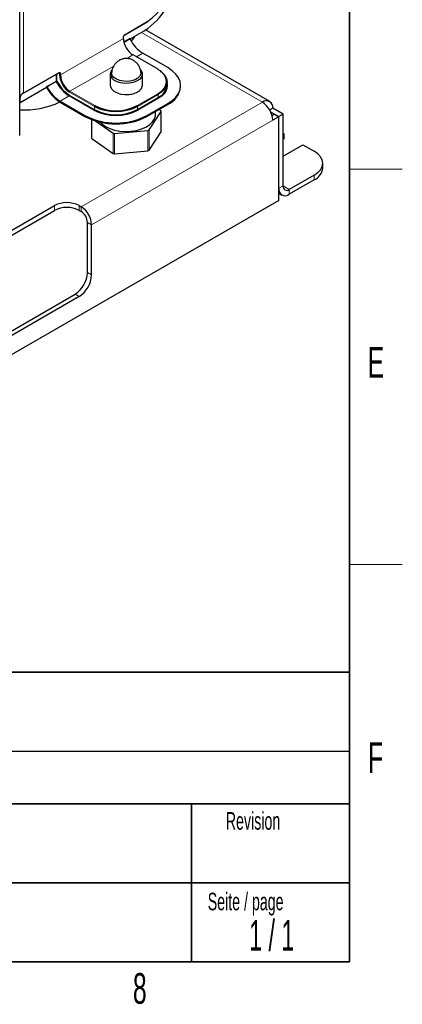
# Model space of a CAD drawing. Header units: millimetres. Extents: x 5 to 418, y 2 to 292.
# Tile 9 of 13: x 370 to 414, y 7 to 119. Entities that reach past the tile are written whole.
import ezdxf

# ---------------------------------------------------------------- set-up
doc = ezdxf.new("R2010")
doc.units = ezdxf.units.MM
doc.layers.add('SLD-0', color=7, linetype='Continuous')
doc.styles.add('SLDTEXTSTYLE0', font='TXT', dxfattribs={"width": 0.605})
doc.styles.add('SLDTEXTSTYLE1', font='TXT', dxfattribs={"width": 0.563})

msp = doc.modelspace()

# ---------------------------------------------------------------- linework, layer by layer
at = {"color": 7, "linetype": 'Continuous', "lineweight": 18}
for p, q in [((370.8747, 110.9215), (370.8747, 157.0288)), ((382.4241, 117.5888), (385.0169, 119.0856)), ((384.2854, 117.8195), (398.063, 109.8658)), ((382.2356, 117.1261), (375.0702, 112.9897)), ((382.2356, 117.1261), (382.2356, 117.2622)), ((382.2926, 116.738), (383.0134, 117.1541)), ((382.9942, 117.07), (382.3092, 116.6746)), ((383.0134, 117.1541), (383.0134, 117.0851)), ((382.5723, 114.8167), (383.3198, 115.2482)), ((386.1482, 113.6154), (383.3198, 115.2482)), ((384.4512, 115.4386), (383.7401, 115.0281)), ((370.8747, 110.9215), (374.8817, 113.2346)), ((376.1544, 111.1117), (381.1382, 113.9888)), ((386.4215, 113.4372), (386.1482, 113.6154)), ((373.491, 111.657), (374.5752, 112.2829)), ((374.5923, 112.2198), (373.5444, 111.6148)), ((374.5752, 112.2829), (374.5752, 113.0352)), ((374.6695, 113.0896), (374.6695, 112.2829)), ((374.9759, 113.1257), (374.854, 113.1961)), ((374.9759, 112.9897), (374.9759, 113.1257)), ((375.0702, 113.1257), (375.0702, 112.9897)), ((373.491, 111.588), (373.491, 111.657)), ((373.5853, 111.5336), (373.491, 111.588)), ((373.5853, 111.5643), (373.5853, 111.5336)), ((378.9357, 109.3972), (376.1073, 111.0301)), ((376.1544, 111.1117), (378.9829, 109.4789)), ((370.474, 110.5162), (370.474, 109.8463)), ((376.0602, 110.5946), (375.0231, 109.9959)), ((378.8886, 108.9618), (376.0602, 110.5946)), ((376.1073, 110.6762), (378.9357, 109.0434)), ((377.439, 97.9599), (398.063, 109.8658)), ((383.7912, 109.4789), (386.1482, 110.8396)), ((386.1954, 110.7579), (383.8383, 109.3972)), ((383.8383, 109.0434), (386.1954, 110.4041)), ((386.2425, 110.3224), (383.8855, 108.9618)), ((386.1954, 110.4041), (386.1954, 110.7579)), ((386.6004, 110.5641), (386.2425, 110.3224)), ((378.9357, 109.0434), (378.9357, 109.3972)), ((383.8383, 109.3972), (383.8383, 109.0434)), ((386.5202, 106.4816), (386.5202, 108.7951)), ((387.2796, 109.6149), (387.2796, 109.7237)), ((377.8515, 108.2542), (377.8515, 108.3631)), ((399.2415, 107.8246), (378.6175, 95.9186)), ((378.6377, 107.8843), (378.6377, 105.7394)), ((384.9226, 108.2542), (384.9226, 108.3631)), ((385.0284, 104.3427), (385.0284, 106.6562)), ((385.1574, 106.7171), (385.1574, 104.4036)), ((381.0737, 104.019), (381.0737, 106.3326)), ((381.2296, 106.2985), (381.2296, 103.985)), ((403.9555, 101.0196), (403.9555, 101.564)), ((399.925, 100.081), (399.9486, 100.0674)), ((399.9486, 100.0674), (400.42, 100.3395)), ((400.42, 100.3394), (401.1271, 99.9312)), ((401.1271, 99.9312), (401.1271, 99.3868)), ((374.3749, 98.0959), (374.3749, 97.5516)), ((377.2033, 97.5516), (377.2033, 98.0959)), ((377.439, 97.9599), (377.439, 97.4155)), ((378.1461, 96.1908), (378.6175, 95.9186)), ((378.6175, 90.2028), (378.1461, 90.475)), ((376.7319, 88.0255), (377.2033, 87.7533))]:
    msp.add_line(p, q, dxfattribs=at)
at = {"color": 7, "linetype": 'Continuous', "lineweight": 25}
for p, q in [((370.4256, 106.0795), (370.4256, 152.1869)), ((382.4103, 117.5583), (385.003, 119.055)), ((383.0134, 117.0851), (384.6162, 118.0104)), ((398.8962, 109.9483), (384.7701, 118.1032)), ((382.2551, 117.1533), (382.2551, 117.2894)), ((386.1816, 113.6187), (383.3531, 115.2515)), ((387.2796, 113.8058), (384.4512, 115.4386)), ((386.1954, 113.5881), (386.2372, 113.5636)), ((370.8609, 110.891), (374.8678, 113.2041)), ((380.7322, 113.0645), (380.7322, 111.7989)), ((384.3989, 111.7989), (384.3989, 113.0645)), ((387.2107, 111.8192), (387.2107, 112.173)), ((370.474, 109.8463), (373.491, 111.588)), ((388.7441, 111.6559), (388.7441, 111.7648)), ((370.4256, 109.8174), (370.474, 109.8463)), ((375.0231, 109.9959), (377.8515, 108.3631)), ((375.0231, 109.887), (377.8515, 108.2542)), ((383.0463, 110.7776), (383.0761, 110.7751)), ((383.0761, 110.7751), (383.0761, 110.7824)), ((383.1783, 110.7988), (383.1832, 110.8024)), ((383.1783, 110.8014), (383.1783, 110.7988)), ((384.9226, 108.3631), (387.2796, 109.7237)), ((384.9226, 108.2542), (387.2796, 109.6149)), ((385.1574, 106.7171), (386.5202, 108.7951)), ((385.8989, 108.4715), (385.8989, 108.8178)), ((386.4934, 108.8901), (386.2823, 109.0392)), ((386.531, 106.5157), (386.531, 108.8292)), ((399.2415, 109.1853), (398.8964, 108.986)), ((399.0059, 108.777), (399.9486, 108.2328)), ((400.42, 108.5049), (399.2415, 109.1853)), ((378.6001, 107.8987), (378.6001, 105.8003)), ((379.0951, 107.7299), (381.0737, 106.3326)), ((399.4536, 108.4913), (399.1712, 108.3282)), ((399.925, 108.2192), (399.2415, 107.8246)), ((399.4536, 108.4913), (399.925, 108.2192)), ((399.925, 98.6929), (399.925, 108.2192)), ((400.42, 108.5049), (399.9486, 108.2328)), ((399.9486, 100.0674), (399.9486, 108.2328)), ((400.42, 100.3395), (400.42, 108.5049)), ((381.2296, 106.2985), (385.0284, 106.6562)), ((385.1574, 104.4036), (386.5202, 106.4816)), ((378.6377, 105.7394), (381.0737, 104.019)), ((400.42, 106.3264), (400.5378, 106.2583)), ((400.5378, 106.2583), (400.42, 106.1903)), ((400.5378, 105.714), (400.42, 105.6459)), ((400.5378, 105.714), (400.5378, 106.2583)), ((381.2296, 103.985), (385.0284, 104.3427)), ((400.42, 103.7411), (402.6592, 105.0337)), ((402.6592, 105.0337), (403.9555, 104.2853)), ((404.9318, 102.3803), (404.9318, 102.9247)), ((403.9555, 101.564), (401.1271, 99.9312)), ((403.9555, 101.0196), (401.1271, 99.3868)), ((399.925, 98.6929), (327.8473, 57.0833)), ((399.925, 99.5172), (400.2938, 99.3043)), ((347.7405, 82.7202), (374.3749, 98.0959)), ((347.7405, 82.1759), (374.3749, 97.5516)), ((377.2033, 98.0959), (377.439, 97.9599)), ((377.2033, 97.5516), (377.439, 97.4155)), ((378.1461, 90.475), (378.1461, 96.1908)), ((378.6175, 90.2028), (378.6175, 95.9186)), ((350.0976, 72.6498), (376.7319, 88.0255)), ((377.2033, 87.7533), (350.569, 72.3777))]:
    msp.add_line(p, q, dxfattribs=at)
at = {"color": 7, "linetype": 'Continuous', "lineweight": 25, "flags": 128}
for points in [[(383.5227, 117.3792), (383.2633, 117.0168), (383.1192, 116.8207)], [(384.2306, 113.2427), (384.2223, 113.0956), (384.1117, 112.8414), (383.8865, 112.6139), (383.5633, 112.43), (383.1662, 112.3031), (382.7245, 112.2429), (382.2709, 112.2536), (381.8393, 112.3346), (381.4615, 112.4799), (381.1656, 112.6785), (380.9735, 112.9159), (380.8995, 113.1745), (380.9004, 113.2422)], [(384.1926, 113.5523), (384.2266, 113.5124), (384.3708, 113.249), (384.392, 112.973), (384.2887, 112.7032), (384.068, 112.458), (383.7449, 112.2542), (383.3414, 112.1056), (382.885, 112.0224), (382.4069, 112.0101), (381.9396, 112.0698), (381.5149, 112.1972), (381.1619, 112.3837), (380.9045, 112.6166)], [(386.1482, 110.8396), (386.5711, 111.137), (386.8853, 111.4763), (387.0787, 111.8446), (387.1441, 112.2275), (387.0787, 112.6104), (386.8853, 112.9786), (386.5711, 113.3179), (386.4215, 113.4372)], [(386.4694, 113.4099), (386.6265, 113.2849), (386.9468, 112.9389), (387.1441, 112.5635), (387.2107, 112.173), (387.1441, 111.7826), (386.9468, 111.4072), (386.6265, 111.0612), (386.1954, 110.7579)], [(387.2796, 109.7237), (387.7891, 110.0682), (388.1991, 110.4543), (388.4993, 110.8728), (388.6825, 111.3132), (388.7441, 111.7648), (388.6825, 112.2163), (388.4993, 112.6567), (388.1991, 113.0752), (387.7891, 113.4614), (387.2796, 113.8058)], [(380.7322, 111.7989), (380.7603, 111.6145), (380.9045, 111.351)], [(380.9045, 111.351), (381.1619, 111.1181), (381.5149, 110.9316), (381.9396, 110.8041), (382.4069, 110.7445), (382.885, 110.7567), (383.3414, 110.84), (383.7449, 110.9886), (384.068, 111.1924), (384.2887, 111.4375), (384.392, 111.7073), (384.3989, 111.7989)], [(379.5928, 107.601), (379.7959, 107.4008), (380.197, 107.1175), (380.6837, 106.8832), (381.2384, 106.7063), (381.841, 106.5932), (382.4699, 106.548), (383.1022, 106.5723)], [(383.1022, 106.5723), (383.7151, 106.6652), (384.2864, 106.8235), (384.7956, 107.0413), (385.2242, 107.3108), (385.5567, 107.6222), (385.781, 107.9643), (385.8892, 108.3248), (385.8989, 108.4715)], [(403.9555, 101.564), (404.3701, 101.8556), (404.6781, 102.1883), (404.8678, 102.5493), (404.9318, 102.9247), (404.8678, 103.3001), (404.6781, 103.6611), (404.3701, 103.9937), (403.9555, 104.2853)]]:
    msp.add_lwpolyline(points, dxfattribs=at)
at = {"color": 7, "linetype": 'Continuous', "lineweight": 25}
for centre, radius, start, end in [((380.5304, 124.4518), 7.6279, 302.386856, 357.613144), ((382.2013, 123.4872), 5.2251, 302.605478, 357.394522), ((384.5896, 117.2332), 2.3564, 182.605478, 237.394522), ((386.5834, 118.8364), 4.0114, 207.131532, 237.890454), ((381.4231, 113.066), 0.6863, 135.271367, 220.907199), ((386.1678, 113.5881), 0.0335, 65.692881, 125.617577), ((378.2104, 114.012), 4.0376, 206.352295, 237.822601), ((378.2051, 114.0104), 3.9393, 206.352295, 237.822601), ((377.4323, 113.1014), 2.4589, 182.605478, 237.394522), ((377.4242, 113.0968), 2.3564, 182.605478, 237.394522), ((385.752, 111.803), 1.5016, 304.405568, 13.728819), ((377.2783, 113.4713), 4.2347, 206.336795, 237.821267), ((377.1553, 113.3937), 4.0114, 207.131532, 237.890454), ((385.4758, 111.9922), 1.7435, 294.374658, 354.305201), ((386.263, 111.8902), 2.4921, 294.074307, 354.605552), ((371.193, 110.219), 0.7712, 114.374658, 174.305201), ((370.9802, 118.4627), 9.4677, 266.641649, 295.185633), ((370.842, 110.9179), 0.0329, 305.013333, 6.298848), ((382.6174, 112.987), 2.2589, 281.715215, 284.376996), ((398.523, 109.3018), 0.7278, 350.785963, 129.203285), ((396.6828, 107.7081), 2.5613, 2.605478, 57.394522), ((381.387, 113.7837), 5.4308, 242.609672, 297.390328), ((381.387, 114.1282), 5.3283, 242.609672, 297.390328), ((381.387, 113.7744), 5.3283, 242.609672, 297.390328), ((381.387, 114.1189), 5.2259, 242.609672, 297.390328), ((386.4627, 108.8301), 0.0674, 328.697367, 62.85799), ((381.387, 115.1233), 7.629, 242.39104, 297.60896), ((381.387, 115.0145), 7.629, 242.39104, 297.60896), ((385.0252, 106.8302), 0.174, 271.057778, 319.467554), ((386.4694, 106.5164), 0.0616, 325.557568, 359.273151), ((378.6763, 105.8053), 0.0764, 183.768137, 239.656906), ((381.2001, 106.5373), 0.2406, 238.310718, 277.032735), ((385.0252, 104.5166), 0.174, 271.057778, 319.467554), ((381.2001, 104.2238), 0.2406, 238.310718, 277.032735), ((403.2636, 102.5467), 1.6765, 294.374658, 354.305201), ((400.667, 99.9508), 0.7278, 170.785963, 309.203285), ((400.8511, 100.2696), 0.4367, 170.785963, 309.203285), ((375.7891, 95.3665), 3.074, 62.609672, 117.390328), ((375.7891, 94.8221), 3.074, 62.609672, 117.390328), ((376.0588, 95.8022), 2.5613, 2.605478, 57.394522), ((376.6109, 96.1209), 1.5368, 2.605478, 57.394522), ((375.0757, 90.6147), 3.0736, 302.605478, 357.394522), ((375.5471, 90.3426), 3.0736, 302.605478, 357.394522)]:
    msp.add_arc(centre, radius, start, end, dxfattribs=at)
at = {"color": 7, "linetype": 'Continuous', "lineweight": 18}
for centre, radius, start, end in [((384.9842, 119.082), 0.0329, 305.013333, 6.298847), ((382.645, 117.2436), 0.4098, 122.605478, 177.394522), ((382.2217, 117.2928), 0.0336, 294.391692, 354.110006), ((382.2217, 117.1567), 0.0335, 294.374658, 354.305201), ((382.3907, 117.5855), 0.0336, 306.091309, 5.586025), ((383.3393, 115.2209), 0.0335, 65.692881, 125.617577), ((374.849, 113.231), 0.0329, 305.013333, 6.298848), ((374.9553, 113.1444), 0.1165, 350.785963, 129.203285), ((374.8755, 113.1355), 0.1009, 354.432223, 53.700611), ((374.6224, 112.1919), 0.1025, 62.609672, 117.390328), ((374.7159, 112.2871), 0.1407, 181.720115, 208.600325), ((375.0235, 111.4732), 0.8621, 113.82711, 120.007564), ((374.7164, 112.2843), 0.0469, 181.720115, 208.600325), ((375.0231, 113.2167), 0.1025, 242.609672, 297.390328), ((375.0231, 113.0806), 0.1025, 242.609672, 297.390328), ((376.2097, 111.0254), 0.1025, 122.605478, 177.394522), ((376.005, 110.6809), 0.1025, 302.605478, 357.394522), ((386.093, 110.7533), 0.1025, 2.605478, 57.394522), ((386.2977, 110.4088), 0.1025, 182.605478, 237.394522), ((378.8334, 109.0481), 0.1025, 302.605478, 357.394522), ((379.0381, 109.3926), 0.1025, 122.605478, 177.394522), ((383.736, 109.3926), 0.1025, 2.605478, 57.394522), ((383.9407, 109.0481), 0.1025, 182.605478, 237.394522)]:
    msp.add_arc(centre, radius, start, end, dxfattribs=at)
at = {"color": 7, "linetype": 'Continuous', "lineweight": 25}
for centre, start_param, end_param in [((383.0605, 117.0035), 6.28314468, 6.59945558), ((373.5382, 111.5063), 4.71234835, 6.28314468)]:
    msp.add_ellipse(centre, major_axis=(-0.0471, 0.0816), ratio=0.57733463, start_param=start_param, end_param=end_param, dxfattribs=at)
for points, knots in [([(382.2551, 117.2894), (382.2565, 117.3077), (382.2593, 117.3452), (382.2838, 117.4134), (382.3225, 117.4789), (382.3686, 117.5305), (382.3977, 117.5499), (382.4103, 117.5583)], [0, 0, 0, 0, 0.19689749, 0.40353961, 0.6184473, 0.83486824, 1, 1, 1, 1]), ([(383.0134, 117.1541), (383.0132, 117.1538), (383.0064, 117.1401), (382.9955, 117.1123), (382.9946, 117.0838), (382.9942, 117.07)], [0, 0, 0, 0, 0.01320127, 0.5242772, 1, 1, 1, 1]), ([(383.0134, 117.0071), (383.0065, 117.0222), (382.9972, 117.0427), (382.9948, 117.0644), (382.9942, 117.07)], [0, 0, 0, 0, 0.741237, 1, 1, 1, 1]), ([(382.5655, 114.8503), (382.4305, 114.8405), (382.2345, 114.8263), (381.9486, 114.7304), (381.6945, 114.6031), (381.4173, 114.3851), (381.1705, 114.0902), (380.9938, 113.7265), (380.9039, 113.4321), (380.9074, 113.2669), (380.9079, 113.2417)], [0, 0, 0, 0, 0.15888473, 0.23057654, 0.35528491, 0.49325845, 0.64498066, 0.80500965, 0.97031791, 1, 1, 1, 1]), ([(384.2219, 113.2424), (384.2223, 113.2731), (384.2248, 113.4495), (384.1243, 113.7668), (383.9246, 114.147), (383.6431, 114.453), (383.3557, 114.6507), (383.0811, 114.7695), (382.83, 114.8371), (382.6544, 114.8459), (382.5655, 114.8503)], [0, 0, 0, 0, 0.036253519, 0.208257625, 0.383788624, 0.542099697, 0.694531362, 0.792941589, 0.895170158, 1, 1, 1, 1]), ([(374.8678, 113.2041), (374.8815, 113.2103), (374.9091, 113.2229), (374.9277, 113.2215), (374.9326, 113.2172), (374.9342, 113.2158)], [0, 0, 0, 0, 0.39446475, 0.7941126, 1, 1, 1, 1]), ([(373.5444, 111.6148), (373.5345, 111.6226), (373.5138, 111.6387), (373.498, 111.6511), (373.4912, 111.6568), (373.491, 111.657)], [0, 0, 0, 0, 0.4757228, 0.98679873, 1, 1, 1, 1]), ([(373.5444, 111.6148), (373.5517, 111.6083), (373.5676, 111.5939), (373.5791, 111.5747), (373.5853, 111.5643)], [0, 0, 0, 0, 0.457359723, 1, 1, 1, 1])]:
    msp.add_open_spline(points, degree=3, knots=knots, dxfattribs=at)
at = {"layer": 'SLD-0', "lineweight": 35}
for p, q in [((408, 12), (408, 282.5)), ((318, 45), (408, 45)), ((408, 45), (408, 12)), ((408, 30), (318, 30)), ((390, 12), (390, 30)), ((318, 21), (390, 21)), ((390, 21), (408, 21)), ((26, 12), (408, 12)), ((408, 12), (318, 12))]:
    msp.add_line(p, q, dxfattribs=at)
at = {"layer": 'SLD-0', "lineweight": 18}
for p, q in [((408, 102.25), (414, 102.25)), ((408, 57.25), (414, 57.25))]:
    msp.add_line(p, q, dxfattribs=at)
at = {"layer": 'SLD-0'}
msp.add_line((318, 36), (408, 36), dxfattribs=at)

# ---------------------------------------------------------------- texts
for s, insert, char_height, attachment_point, style in [('E', (410.9816, 82.0011), 3.5, 2, 'SLDTEXTSTYLE0'), ('Kondensator BG2 V2', (333.8827, 42.5045), 4, 1, 'SLDTEXTSTYLE0'), ('F', (410.9536, 37.0011), 3.5, 2, 'SLDTEXTSTYLE0'), ('Revision', (393.8965, 29.0591), 2, 1, 'SLDTEXTSTYLE0'), ('Seite / page', (391.8391, 19.8831), 2, 1, 'SLDTEXTSTYLE0'), ('D - 32683 Barntrup', (335.5202, 18.0787), 3, 1, 'SLDTEXTSTYLE0'), ('1 / 1', (399.1298, 16.7707), 3.5, 2, 'SLDTEXTSTYLE1'), ('8', (384.1027, 10.743), 3.5, 2, 'SLDTEXTSTYLE0')]:
    msp.add_mtext(s, dxfattribs=dict(at, insert=insert, char_height=char_height, attachment_point=attachment_point, style=style))
at = {"layer": 'SLD-0', "color": 7, "insert": (336.0033, 26.9463), "char_height": 3.704167, "attachment_point": 1, "style": 'SLDTEXTSTYLE0'}
msp.add_mtext('00Z2G24-AXX1 /-AXX2', dxfattribs=at)

doc.saveas('drawing.dxf')
